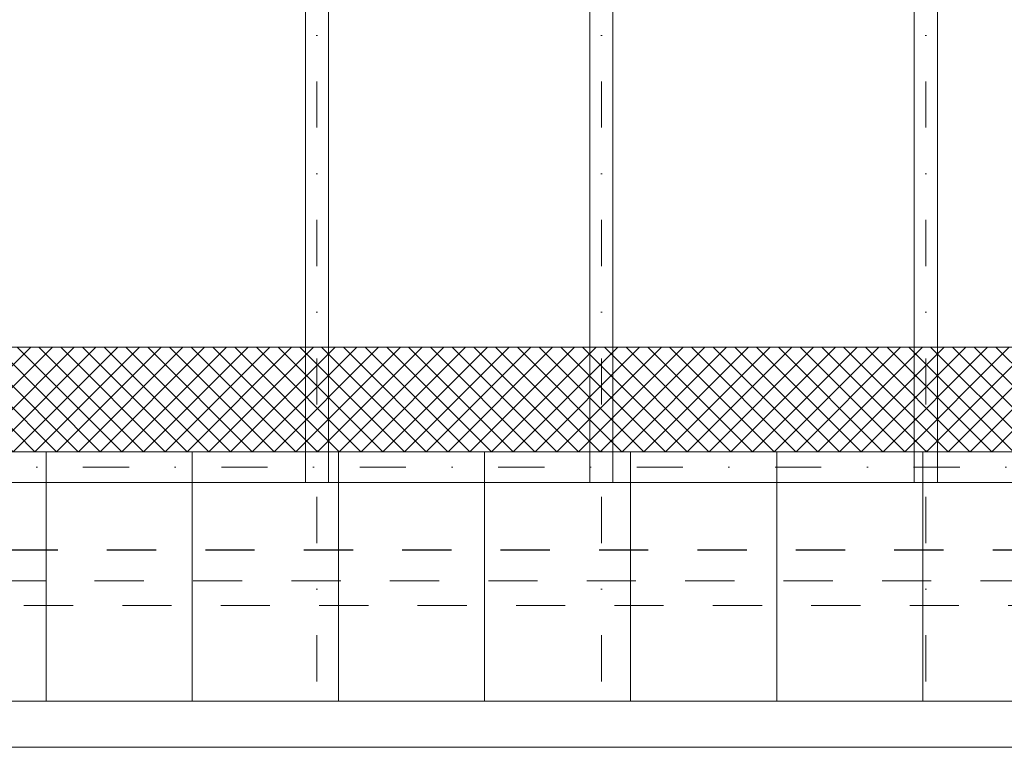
# Model space of a CAD drawing. Extents: x -438200 to -357500, y 15000 to 163871.
# Tile 111 of 148: x -422369 to -419167, y 107405 to 109770. Entities that reach past the tile are written whole.
import ezdxf

# ---------------------------------------------------------------- set-up
doc = ezdxf.new("R2010")
doc.units = 0
doc.header["$MEASUREMENT"] = 0
doc.linetypes.add('Dot & Dashed', pattern=[450, 150, -150, 0, -150])
doc.linetypes.add('Przerywana', pattern=[320, 160, -160])
doc.layers.add('#podkład', color=252, linetype='Continuous')
for name, color, linetype, lineweight in [('Arch dachowki_Nr_Pióra__81', 252, 'Continuous', 9), ('Arch wykończenie_Nr_Pióra__3', 252, 'Continuous', 18), ('arch wypelnienia_Nr_Pióra__2', 252, 'Continuous', 13), ('INWENT DACH_Nr_Pióra__21', 252, 'Continuous', 9), ('INWENT KONST. DREWNIANA_Nr_Pióra__2', 252, 'Continuous', 13), ('INWENT KONST. DREWNIANA_Nr_Pióra__21', 252, 'Continuous', 9), ('INWENT RURY SPUSTOWE_Nr_Pióra__21', 252, 'Continuous', 9), ('INWENT.ŚCIANY_Nr_Pióra__1', 252, 'Continuous', 25), ('INWENT.ŚCIANY_Nr_Pióra__2', 252, 'Continuous', 13)]:
    doc.layers.add(name, color=color, linetype=linetype, lineweight=lineweight)

# ---------------------------------------------------------------- blocks, each defined once
blk = doc.blocks.new('poddasze')
at = {"layer": 'arch wypelnienia_Nr_Pióra__2', "linetype": 'Continuous'}
h = blk.add_hatch(dxfattribs=at)
h.set_pattern_fill('Grid_5x5_Diagonal', color=252, style=0, pattern_type=2)
h.set_pattern_definition([(45, (0, -15837.553), (-35.355339, 35.355339), []), (135, (0, -15837.553), (35.355339, 35.355339), [])])
h.paths.add_polyline_path([(-415254.9, 77395.1), (-429794.9, 77395.1), (-429794.9, 77735.1), (-415254.9, 77735.1)], flags=0)
at = {"layer": 'Arch dachowki_Nr_Pióra__81', "color": 252, "linetype": 'Continuous'}
for p, q in [((-422282.4, 76584), (-422282.4, 77395.1)), ((-421807.4, 76584), (-421807.4, 77395.1)), ((-421332.4, 76584), (-421332.4, 77395.1)), ((-420857.4, 76584), (-420857.4, 77395.1)), ((-420382.4, 76584), (-420382.4, 77395.1)), ((-419907.4, 76584), (-419907.4, 77395.1)), ((-419432.4, 76584), (-419432.4, 77395.1))]:
    blk.add_line(p, q, dxfattribs=at)
at = {"layer": 'Arch wykończenie_Nr_Pióra__3', "color": 252, "linetype": 'Continuous'}
blk.add_line((-415254.9, 77735.1), (-429794.9, 77735.1), dxfattribs=at)
at = {"layer": 'Arch wykończenie_Nr_Pióra__3', "color": 252, "linetype": 'Przerywana'}
blk.add_line((-414514.9, 76895.1), (-430484.9, 76895.1), dxfattribs=at)
at = {"layer": 'INWENT DACH_Nr_Pióra__21', "color": 252, "linetype": 'Continuous'}
blk.add_line((-414324.9, 76584), (-430714.9, 76584), dxfattribs=at)
at = {"layer": 'INWENT KONST. DREWNIANA_Nr_Pióra__2', "color": 252, "linetype": 'Continuous'}
for p, q in [((-421439.9, 77295.1), (-421439.9, 81165.1)), ((-421364.9, 77295.1), (-421364.9, 81165.1)), ((-420514.9, 77295.1), (-420514.9, 81165.1)), ((-420439.9, 77295.1), (-420439.9, 81165.1)), ((-419459.9, 77295.1), (-419459.9, 81165.1)), ((-419384.9, 77295.1), (-419384.9, 81165.1))]:
    blk.add_line(p, q, dxfattribs=at)
at = {"layer": 'INWENT KONST. DREWNIANA_Nr_Pióra__21', "color": 252, "linetype": 'Dot & Dashed'}
for p, q in [((-421402.4, 76648.1), (-421402.4, 81165.1)), ((-420477.4, 76648.1), (-420477.4, 81165.1)), ((-419422.4, 76648.1), (-419422.4, 81165.1)), ((-430714.9, 77345.1), (-414324.9, 77345.1))]:
    blk.add_line(p, q, dxfattribs=at)
at = {"layer": 'INWENT KONST. DREWNIANA_Nr_Pióra__21', "color": 252, "linetype": 'Continuous'}
for p, q in [((-430714.9, 77395.1), (-414324.9, 77395.1)), ((-430714.9, 77295.1), (-414324.9, 77295.1))]:
    blk.add_line(p, q, dxfattribs=at)
at = {"layer": 'INWENT RURY SPUSTOWE_Nr_Pióra__21', "color": 252, "linetype": 'Continuous'}
blk.add_line((-414324.9, 76434), (-430714.9, 76434), dxfattribs=at)
at = {"layer": 'INWENT.ŚCIANY_Nr_Pióra__1', "color": 252, "linetype": 'Przerywana'}
blk.add_line((-415204.9, 77075.1), (-429844.9, 77075.1), dxfattribs=at)
at = {"layer": 'INWENT.ŚCIANY_Nr_Pióra__2', "color": 252, "linetype": 'Przerywana'}
blk.add_line((-430444.9, 76975.1), (-414594.9, 76975.1), dxfattribs=at)

msp = doc.modelspace()

# ---------------------------------------------------------------- block references
at = {"layer": '#podkład', "color": 3, "lineweight": 50}
msp.add_blockref('poddasze', (0, 30970.8), dxfattribs=at)

doc.saveas('drawing.dxf')
